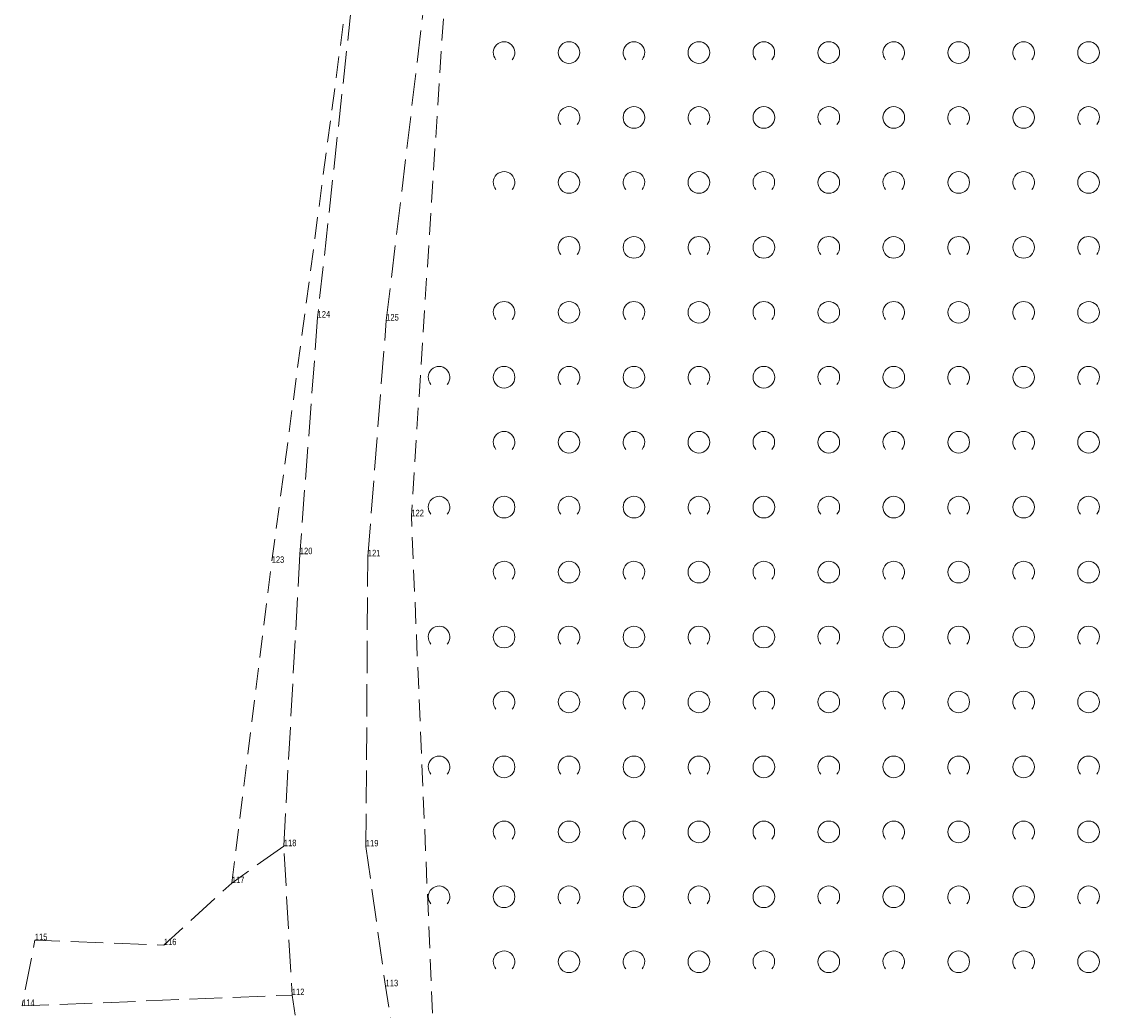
# Model space of a CAD drawing. Header units: metres. Extents: x 5550599 to 5555211, y 5707845 to 5713518.
# Tile 9 of 31: x 5555072 to 5555123, y 5708154 to 5708200. Entities that reach past the tile are written whole.
import ezdxf

# ---------------------------------------------------------------- set-up
doc = ezdxf.new("R2010")
doc.units = ezdxf.units.M
doc.header["$MEASUREMENT"] = 0
doc.linetypes.add('2 1', pattern=[3, 2, -1])
doc.linetypes.add('3 1', pattern=[4, 3, -1])
for name, color, linetype, lineweight in [('EGBADR_O - Numer porządkowy', 7, 'Continuous', 15), ('OTKJ - Jezdnia', 7, 'Continuous', 15), ('OTZK - Zadrzewienie lub zakrzewienie', 7, 'Continuous', 15)]:
    doc.layers.add(name, color=color, linetype=linetype, lineweight=lineweight)
doc.styles.add('MapaZas', font='arial.ttf', dxfattribs={"width": 0.87, "height": 0.9})

# ---------------------------------------------------------------- blocks, each defined once
blk = doc.blocks.new('OTZK_592')
at = {"layer": 'OTZK - Zadrzewienie lub zakrzewienie', "color": 7, "linetype": 'Continuous', "lineweight": 18}
blk.add_circle((3, 0), 1, dxfattribs=at)
blk.add_arc((-3, 0), 1, 318.5904, 221.4096, dxfattribs=at)
blk = doc.blocks.new('OTZK_593')
at = {"layer": 'OTZK - Zadrzewienie lub zakrzewienie', "color": 7, "linetype": 'Continuous', "lineweight": 18}
blk.add_circle((3, 0), 1, dxfattribs=at)
blk.add_arc((-3, 0), 1, 318.5904, 221.4096, dxfattribs=at)
blk = doc.blocks.new('OTZK_594')
at = {"layer": 'OTZK - Zadrzewienie lub zakrzewienie', "color": 7, "linetype": 'Continuous', "lineweight": 18}
blk.add_circle((3, 0), 1, dxfattribs=at)
blk.add_arc((-3, 0), 1, 318.5904, 221.4096, dxfattribs=at)
blk = doc.blocks.new('OTZK_595')
at = {"layer": 'OTZK - Zadrzewienie lub zakrzewienie', "color": 7, "linetype": 'Continuous', "lineweight": 18}
blk.add_circle((3, 0), 1, dxfattribs=at)
blk.add_arc((-3, 0), 1, 318.5904, 221.4096, dxfattribs=at)
blk = doc.blocks.new('OTZK_596')
at = {"layer": 'OTZK - Zadrzewienie lub zakrzewienie', "color": 7, "linetype": 'Continuous', "lineweight": 18}
blk.add_circle((3, 0), 1, dxfattribs=at)
blk.add_arc((-3, 0), 1, 318.5904, 221.4096, dxfattribs=at)
blk = doc.blocks.new('OTZK_603')
at = {"layer": 'OTZK - Zadrzewienie lub zakrzewienie', "color": 7, "linetype": 'Continuous', "lineweight": 18}
blk.add_circle((3, 0), 1, dxfattribs=at)
blk.add_arc((-3, 0), 1, 318.5904, 221.4096, dxfattribs=at)
blk = doc.blocks.new('OTZK_604')
at = {"layer": 'OTZK - Zadrzewienie lub zakrzewienie', "color": 7, "linetype": 'Continuous', "lineweight": 18}
blk.add_circle((3, 0), 1, dxfattribs=at)
blk.add_arc((-3, 0), 1, 318.5904, 221.4096, dxfattribs=at)
blk = doc.blocks.new('OTZK_605')
at = {"layer": 'OTZK - Zadrzewienie lub zakrzewienie', "color": 7, "linetype": 'Continuous', "lineweight": 18}
blk.add_circle((3, 0), 1, dxfattribs=at)
blk.add_arc((-3, 0), 1, 318.5904, 221.4096, dxfattribs=at)
blk = doc.blocks.new('OTZK_606')
at = {"layer": 'OTZK - Zadrzewienie lub zakrzewienie', "color": 7, "linetype": 'Continuous', "lineweight": 18}
blk.add_circle((3, 0), 1, dxfattribs=at)
blk.add_arc((-3, 0), 1, 318.5904, 221.4096, dxfattribs=at)
blk = doc.blocks.new('OTZK_607')
at = {"layer": 'OTZK - Zadrzewienie lub zakrzewienie', "color": 7, "linetype": 'Continuous', "lineweight": 18}
blk.add_circle((3, 0), 1, dxfattribs=at)
blk.add_arc((-3, 0), 1, 318.5904, 221.4096, dxfattribs=at)
blk = doc.blocks.new('OTZK_608')
at = {"layer": 'OTZK - Zadrzewienie lub zakrzewienie', "color": 7, "linetype": 'Continuous', "lineweight": 18}
blk.add_circle((3, 0), 1, dxfattribs=at)
blk.add_arc((-3, 0), 1, 318.5904, 221.4096, dxfattribs=at)
blk = doc.blocks.new('OTZK_615')
at = {"layer": 'OTZK - Zadrzewienie lub zakrzewienie', "color": 7, "linetype": 'Continuous', "lineweight": 18}
blk.add_circle((3, 0), 1, dxfattribs=at)
blk.add_arc((-3, 0), 1, 318.5904, 221.4096, dxfattribs=at)
blk = doc.blocks.new('OTZK_616')
at = {"layer": 'OTZK - Zadrzewienie lub zakrzewienie', "color": 7, "linetype": 'Continuous', "lineweight": 18}
blk.add_circle((3, 0), 1, dxfattribs=at)
blk.add_arc((-3, 0), 1, 318.5904, 221.4096, dxfattribs=at)
blk = doc.blocks.new('OTZK_617')
at = {"layer": 'OTZK - Zadrzewienie lub zakrzewienie', "color": 7, "linetype": 'Continuous', "lineweight": 18}
blk.add_circle((3, 0), 1, dxfattribs=at)
blk.add_arc((-3, 0), 1, 318.5904, 221.4096, dxfattribs=at)
blk = doc.blocks.new('OTZK_618')
at = {"layer": 'OTZK - Zadrzewienie lub zakrzewienie', "color": 7, "linetype": 'Continuous', "lineweight": 18}
blk.add_circle((3, 0), 1, dxfattribs=at)
blk.add_arc((-3, 0), 1, 318.5904, 221.4096, dxfattribs=at)
blk = doc.blocks.new('OTZK_619')
at = {"layer": 'OTZK - Zadrzewienie lub zakrzewienie', "color": 7, "linetype": 'Continuous', "lineweight": 18}
blk.add_circle((3, 0), 1, dxfattribs=at)
blk.add_arc((-3, 0), 1, 318.5904, 221.4096, dxfattribs=at)
blk = doc.blocks.new('OTZK_626')
at = {"layer": 'OTZK - Zadrzewienie lub zakrzewienie', "color": 7, "linetype": 'Continuous', "lineweight": 18}
blk.add_circle((3, 0), 1, dxfattribs=at)
blk.add_arc((-3, 0), 1, 318.5904, 221.4096, dxfattribs=at)
blk = doc.blocks.new('OTZK_627')
at = {"layer": 'OTZK - Zadrzewienie lub zakrzewienie', "color": 7, "linetype": 'Continuous', "lineweight": 18}
blk.add_circle((3, 0), 1, dxfattribs=at)
blk.add_arc((-3, 0), 1, 318.5904, 221.4096, dxfattribs=at)
blk = doc.blocks.new('OTZK_628')
at = {"layer": 'OTZK - Zadrzewienie lub zakrzewienie', "color": 7, "linetype": 'Continuous', "lineweight": 18}
blk.add_circle((3, 0), 1, dxfattribs=at)
blk.add_arc((-3, 0), 1, 318.5904, 221.4096, dxfattribs=at)
blk = doc.blocks.new('OTZK_629')
at = {"layer": 'OTZK - Zadrzewienie lub zakrzewienie', "color": 7, "linetype": 'Continuous', "lineweight": 18}
blk.add_circle((3, 0), 1, dxfattribs=at)
blk.add_arc((-3, 0), 1, 318.5904, 221.4096, dxfattribs=at)
blk = doc.blocks.new('OTZK_630')
at = {"layer": 'OTZK - Zadrzewienie lub zakrzewienie', "color": 7, "linetype": 'Continuous', "lineweight": 18}
blk.add_circle((3, 0), 1, dxfattribs=at)
blk.add_arc((-3, 0), 1, 318.5904, 221.4096, dxfattribs=at)
blk = doc.blocks.new('OTZK_631')
at = {"layer": 'OTZK - Zadrzewienie lub zakrzewienie', "color": 7, "linetype": 'Continuous', "lineweight": 18}
blk.add_circle((3, 0), 1, dxfattribs=at)
blk.add_arc((-3, 0), 1, 318.5904, 221.4096, dxfattribs=at)
blk = doc.blocks.new('OTZK_638')
at = {"layer": 'OTZK - Zadrzewienie lub zakrzewienie', "color": 7, "linetype": 'Continuous', "lineweight": 18}
blk.add_circle((3, 0), 1, dxfattribs=at)
blk.add_arc((-3, 0), 1, 318.5904, 221.4096, dxfattribs=at)
blk = doc.blocks.new('OTZK_639')
at = {"layer": 'OTZK - Zadrzewienie lub zakrzewienie', "color": 7, "linetype": 'Continuous', "lineweight": 18}
blk.add_circle((3, 0), 1, dxfattribs=at)
blk.add_arc((-3, 0), 1, 318.5904, 221.4096, dxfattribs=at)
blk = doc.blocks.new('OTZK_640')
at = {"layer": 'OTZK - Zadrzewienie lub zakrzewienie', "color": 7, "linetype": 'Continuous', "lineweight": 18}
blk.add_circle((3, 0), 1, dxfattribs=at)
blk.add_arc((-3, 0), 1, 318.5904, 221.4096, dxfattribs=at)
blk = doc.blocks.new('OTZK_641')
at = {"layer": 'OTZK - Zadrzewienie lub zakrzewienie', "color": 7, "linetype": 'Continuous', "lineweight": 18}
blk.add_circle((3, 0), 1, dxfattribs=at)
blk.add_arc((-3, 0), 1, 318.5904, 221.4096, dxfattribs=at)
blk = doc.blocks.new('OTZK_642')
at = {"layer": 'OTZK - Zadrzewienie lub zakrzewienie', "color": 7, "linetype": 'Continuous', "lineweight": 18}
blk.add_circle((3, 0), 1, dxfattribs=at)
blk.add_arc((-3, 0), 1, 318.5904, 221.4096, dxfattribs=at)
blk = doc.blocks.new('OTZK_649')
at = {"layer": 'OTZK - Zadrzewienie lub zakrzewienie', "color": 7, "linetype": 'Continuous', "lineweight": 18}
blk.add_circle((3, 0), 1, dxfattribs=at)
blk.add_arc((-3, 0), 1, 318.5904, 221.4096, dxfattribs=at)
blk = doc.blocks.new('OTZK_650')
at = {"layer": 'OTZK - Zadrzewienie lub zakrzewienie', "color": 7, "linetype": 'Continuous', "lineweight": 18}
blk.add_circle((3, 0), 1, dxfattribs=at)
blk.add_arc((-3, 0), 1, 318.5904, 221.4096, dxfattribs=at)
blk = doc.blocks.new('OTZK_651')
at = {"layer": 'OTZK - Zadrzewienie lub zakrzewienie', "color": 7, "linetype": 'Continuous', "lineweight": 18}
blk.add_circle((3, 0), 1, dxfattribs=at)
blk.add_arc((-3, 0), 1, 318.5904, 221.4096, dxfattribs=at)
blk = doc.blocks.new('OTZK_652')
at = {"layer": 'OTZK - Zadrzewienie lub zakrzewienie', "color": 7, "linetype": 'Continuous', "lineweight": 18}
blk.add_circle((3, 0), 1, dxfattribs=at)
blk.add_arc((-3, 0), 1, 318.5904, 221.4096, dxfattribs=at)
blk = doc.blocks.new('OTZK_653')
at = {"layer": 'OTZK - Zadrzewienie lub zakrzewienie', "color": 7, "linetype": 'Continuous', "lineweight": 18}
blk.add_circle((3, 0), 1, dxfattribs=at)
blk.add_arc((-3, 0), 1, 318.5904, 221.4096, dxfattribs=at)
blk = doc.blocks.new('OTZK_654')
at = {"layer": 'OTZK - Zadrzewienie lub zakrzewienie', "color": 7, "linetype": 'Continuous', "lineweight": 18}
blk.add_circle((3, 0), 1, dxfattribs=at)
blk.add_arc((-3, 0), 1, 318.5904, 221.4096, dxfattribs=at)
blk = doc.blocks.new('OTZK_661')
at = {"layer": 'OTZK - Zadrzewienie lub zakrzewienie', "color": 7, "linetype": 'Continuous', "lineweight": 18}
blk.add_circle((3, 0), 1, dxfattribs=at)
blk.add_arc((-3, 0), 1, 318.5904, 221.4096, dxfattribs=at)
blk = doc.blocks.new('OTZK_662')
at = {"layer": 'OTZK - Zadrzewienie lub zakrzewienie', "color": 7, "linetype": 'Continuous', "lineweight": 18}
blk.add_circle((3, 0), 1, dxfattribs=at)
blk.add_arc((-3, 0), 1, 318.5904, 221.4096, dxfattribs=at)
blk = doc.blocks.new('OTZK_663')
at = {"layer": 'OTZK - Zadrzewienie lub zakrzewienie', "color": 7, "linetype": 'Continuous', "lineweight": 18}
blk.add_circle((3, 0), 1, dxfattribs=at)
blk.add_arc((-3, 0), 1, 318.5904, 221.4096, dxfattribs=at)
blk = doc.blocks.new('OTZK_664')
at = {"layer": 'OTZK - Zadrzewienie lub zakrzewienie', "color": 7, "linetype": 'Continuous', "lineweight": 18}
blk.add_circle((3, 0), 1, dxfattribs=at)
blk.add_arc((-3, 0), 1, 318.5904, 221.4096, dxfattribs=at)
blk = doc.blocks.new('OTZK_665')
at = {"layer": 'OTZK - Zadrzewienie lub zakrzewienie', "color": 7, "linetype": 'Continuous', "lineweight": 18}
blk.add_circle((3, 0), 1, dxfattribs=at)
blk.add_arc((-3, 0), 1, 318.5904, 221.4096, dxfattribs=at)
blk = doc.blocks.new('OTZK_672')
at = {"layer": 'OTZK - Zadrzewienie lub zakrzewienie', "color": 7, "linetype": 'Continuous', "lineweight": 18}
blk.add_circle((3, 0), 1, dxfattribs=at)
blk.add_arc((-3, 0), 1, 318.5904, 221.4096, dxfattribs=at)
blk = doc.blocks.new('OTZK_673')
at = {"layer": 'OTZK - Zadrzewienie lub zakrzewienie', "color": 7, "linetype": 'Continuous', "lineweight": 18}
blk.add_circle((3, 0), 1, dxfattribs=at)
blk.add_arc((-3, 0), 1, 318.5904, 221.4096, dxfattribs=at)
blk = doc.blocks.new('OTZK_674')
at = {"layer": 'OTZK - Zadrzewienie lub zakrzewienie', "color": 7, "linetype": 'Continuous', "lineweight": 18}
blk.add_circle((3, 0), 1, dxfattribs=at)
blk.add_arc((-3, 0), 1, 318.5904, 221.4096, dxfattribs=at)
blk = doc.blocks.new('OTZK_675')
at = {"layer": 'OTZK - Zadrzewienie lub zakrzewienie', "color": 7, "linetype": 'Continuous', "lineweight": 18}
blk.add_circle((3, 0), 1, dxfattribs=at)
blk.add_arc((-3, 0), 1, 318.5904, 221.4096, dxfattribs=at)
blk = doc.blocks.new('OTZK_676')
at = {"layer": 'OTZK - Zadrzewienie lub zakrzewienie', "color": 7, "linetype": 'Continuous', "lineweight": 18}
blk.add_circle((3, 0), 1, dxfattribs=at)
blk.add_arc((-3, 0), 1, 318.5904, 221.4096, dxfattribs=at)
blk = doc.blocks.new('OTZK_677')
at = {"layer": 'OTZK - Zadrzewienie lub zakrzewienie', "color": 7, "linetype": 'Continuous', "lineweight": 18}
blk.add_circle((3, 0), 1, dxfattribs=at)
blk.add_arc((-3, 0), 1, 318.5904, 221.4096, dxfattribs=at)
blk = doc.blocks.new('OTZK_684')
at = {"layer": 'OTZK - Zadrzewienie lub zakrzewienie', "color": 7, "linetype": 'Continuous', "lineweight": 18}
blk.add_circle((3, 0), 1, dxfattribs=at)
blk.add_arc((-3, 0), 1, 318.5904, 221.4096, dxfattribs=at)
blk = doc.blocks.new('OTZK_685')
at = {"layer": 'OTZK - Zadrzewienie lub zakrzewienie', "color": 7, "linetype": 'Continuous', "lineweight": 18}
blk.add_circle((3, 0), 1, dxfattribs=at)
blk.add_arc((-3, 0), 1, 318.5904, 221.4096, dxfattribs=at)
blk = doc.blocks.new('OTZK_686')
at = {"layer": 'OTZK - Zadrzewienie lub zakrzewienie', "color": 7, "linetype": 'Continuous', "lineweight": 18}
blk.add_circle((3, 0), 1, dxfattribs=at)
blk.add_arc((-3, 0), 1, 318.5904, 221.4096, dxfattribs=at)
blk = doc.blocks.new('OTZK_687')
at = {"layer": 'OTZK - Zadrzewienie lub zakrzewienie', "color": 7, "linetype": 'Continuous', "lineweight": 18}
blk.add_circle((3, 0), 1, dxfattribs=at)
blk.add_arc((-3, 0), 1, 318.5904, 221.4096, dxfattribs=at)
blk = doc.blocks.new('OTZK_688')
at = {"layer": 'OTZK - Zadrzewienie lub zakrzewienie', "color": 7, "linetype": 'Continuous', "lineweight": 18}
blk.add_circle((3, 0), 1, dxfattribs=at)
blk.add_arc((-3, 0), 1, 318.5904, 221.4096, dxfattribs=at)
blk = doc.blocks.new('OTZK_695')
at = {"layer": 'OTZK - Zadrzewienie lub zakrzewienie', "color": 7, "linetype": 'Continuous', "lineweight": 18}
blk.add_circle((3, 0), 1, dxfattribs=at)
blk.add_arc((-3, 0), 1, 318.5904, 221.4096, dxfattribs=at)
blk = doc.blocks.new('OTZK_696')
at = {"layer": 'OTZK - Zadrzewienie lub zakrzewienie', "color": 7, "linetype": 'Continuous', "lineweight": 18}
blk.add_circle((3, 0), 1, dxfattribs=at)
blk.add_arc((-3, 0), 1, 318.5904, 221.4096, dxfattribs=at)
blk = doc.blocks.new('OTZK_697')
at = {"layer": 'OTZK - Zadrzewienie lub zakrzewienie', "color": 7, "linetype": 'Continuous', "lineweight": 18}
blk.add_circle((3, 0), 1, dxfattribs=at)
blk.add_arc((-3, 0), 1, 318.5904, 221.4096, dxfattribs=at)
blk = doc.blocks.new('OTZK_698')
at = {"layer": 'OTZK - Zadrzewienie lub zakrzewienie', "color": 7, "linetype": 'Continuous', "lineweight": 18}
blk.add_circle((3, 0), 1, dxfattribs=at)
blk.add_arc((-3, 0), 1, 318.5904, 221.4096, dxfattribs=at)
blk = doc.blocks.new('OTZK_699')
at = {"layer": 'OTZK - Zadrzewienie lub zakrzewienie', "color": 7, "linetype": 'Continuous', "lineweight": 18}
blk.add_circle((3, 0), 1, dxfattribs=at)
blk.add_arc((-3, 0), 1, 318.5904, 221.4096, dxfattribs=at)
blk = doc.blocks.new('OTZK_700')
at = {"layer": 'OTZK - Zadrzewienie lub zakrzewienie', "color": 7, "linetype": 'Continuous', "lineweight": 18}
blk.add_circle((3, 0), 1, dxfattribs=at)
blk.add_arc((-3, 0), 1, 318.5904, 221.4096, dxfattribs=at)
blk = doc.blocks.new('OTZK_706')
at = {"layer": 'OTZK - Zadrzewienie lub zakrzewienie', "color": 7, "linetype": 'Continuous', "lineweight": 18}
blk.add_circle((3, 0), 1, dxfattribs=at)
blk.add_arc((-3, 0), 1, 318.5904, 221.4096, dxfattribs=at)
blk = doc.blocks.new('OTZK_707')
at = {"layer": 'OTZK - Zadrzewienie lub zakrzewienie', "color": 7, "linetype": 'Continuous', "lineweight": 18}
blk.add_circle((3, 0), 1, dxfattribs=at)
blk.add_arc((-3, 0), 1, 318.5904, 221.4096, dxfattribs=at)
blk = doc.blocks.new('OTZK_708')
at = {"layer": 'OTZK - Zadrzewienie lub zakrzewienie', "color": 7, "linetype": 'Continuous', "lineweight": 18}
blk.add_circle((3, 0), 1, dxfattribs=at)
blk.add_arc((-3, 0), 1, 318.5904, 221.4096, dxfattribs=at)
blk = doc.blocks.new('OTZK_709')
at = {"layer": 'OTZK - Zadrzewienie lub zakrzewienie', "color": 7, "linetype": 'Continuous', "lineweight": 18}
blk.add_circle((3, 0), 1, dxfattribs=at)
blk.add_arc((-3, 0), 1, 318.5904, 221.4096, dxfattribs=at)
blk = doc.blocks.new('OTZK_710')
at = {"layer": 'OTZK - Zadrzewienie lub zakrzewienie', "color": 7, "linetype": 'Continuous', "lineweight": 18}
blk.add_circle((3, 0), 1, dxfattribs=at)
blk.add_arc((-3, 0), 1, 318.5904, 221.4096, dxfattribs=at)
blk = doc.blocks.new('OTZK_717')
at = {"layer": 'OTZK - Zadrzewienie lub zakrzewienie', "color": 7, "linetype": 'Continuous', "lineweight": 18}
blk.add_circle((3, 0), 1, dxfattribs=at)
blk.add_arc((-3, 0), 1, 318.5904, 221.4096, dxfattribs=at)
blk = doc.blocks.new('OTZK_718')
at = {"layer": 'OTZK - Zadrzewienie lub zakrzewienie', "color": 7, "linetype": 'Continuous', "lineweight": 18}
blk.add_circle((3, 0), 1, dxfattribs=at)
blk.add_arc((-3, 0), 1, 318.5904, 221.4096, dxfattribs=at)
blk = doc.blocks.new('OTZK_719')
at = {"layer": 'OTZK - Zadrzewienie lub zakrzewienie', "color": 7, "linetype": 'Continuous', "lineweight": 18}
blk.add_circle((3, 0), 1, dxfattribs=at)
blk.add_arc((-3, 0), 1, 318.5904, 221.4096, dxfattribs=at)
blk = doc.blocks.new('OTZK_720')
at = {"layer": 'OTZK - Zadrzewienie lub zakrzewienie', "color": 7, "linetype": 'Continuous', "lineweight": 18}
blk.add_circle((3, 0), 1, dxfattribs=at)
blk.add_arc((-3, 0), 1, 318.5904, 221.4096, dxfattribs=at)
blk = doc.blocks.new('OTZK_721')
at = {"layer": 'OTZK - Zadrzewienie lub zakrzewienie', "color": 7, "linetype": 'Continuous', "lineweight": 18}
blk.add_circle((3, 0), 1, dxfattribs=at)
blk.add_arc((-3, 0), 1, 318.5904, 221.4096, dxfattribs=at)
blk = doc.blocks.new('OTZK_727')
at = {"layer": 'OTZK - Zadrzewienie lub zakrzewienie', "color": 7, "linetype": 'Continuous', "lineweight": 18}
blk.add_circle((3, 0), 1, dxfattribs=at)
blk.add_arc((-3, 0), 1, 318.5904, 221.4096, dxfattribs=at)
blk = doc.blocks.new('OTZK_728')
at = {"layer": 'OTZK - Zadrzewienie lub zakrzewienie', "color": 7, "linetype": 'Continuous', "lineweight": 18}
blk.add_circle((3, 0), 1, dxfattribs=at)
blk.add_arc((-3, 0), 1, 318.5904, 221.4096, dxfattribs=at)
blk = doc.blocks.new('OTZK_729')
at = {"layer": 'OTZK - Zadrzewienie lub zakrzewienie', "color": 7, "linetype": 'Continuous', "lineweight": 18}
blk.add_circle((3, 0), 1, dxfattribs=at)
blk.add_arc((-3, 0), 1, 318.5904, 221.4096, dxfattribs=at)
blk = doc.blocks.new('OTZK_730')
at = {"layer": 'OTZK - Zadrzewienie lub zakrzewienie', "color": 7, "linetype": 'Continuous', "lineweight": 18}
blk.add_circle((3, 0), 1, dxfattribs=at)
blk.add_arc((-3, 0), 1, 318.5904, 221.4096, dxfattribs=at)
blk = doc.blocks.new('OTZK_731')
at = {"layer": 'OTZK - Zadrzewienie lub zakrzewienie', "color": 7, "linetype": 'Continuous', "lineweight": 18}
blk.add_circle((3, 0), 1, dxfattribs=at)
blk.add_arc((-3, 0), 1, 318.5904, 221.4096, dxfattribs=at)
blk = doc.blocks.new('OTZK_738')
at = {"layer": 'OTZK - Zadrzewienie lub zakrzewienie', "color": 7, "linetype": 'Continuous', "lineweight": 18}
blk.add_circle((3, 0), 1, dxfattribs=at)
blk.add_arc((-3, 0), 1, 318.5904, 221.4096, dxfattribs=at)
blk = doc.blocks.new('OTZK_739')
at = {"layer": 'OTZK - Zadrzewienie lub zakrzewienie', "color": 7, "linetype": 'Continuous', "lineweight": 18}
blk.add_circle((3, 0), 1, dxfattribs=at)
blk.add_arc((-3, 0), 1, 318.5904, 221.4096, dxfattribs=at)
blk = doc.blocks.new('OTZK_740')
at = {"layer": 'OTZK - Zadrzewienie lub zakrzewienie', "color": 7, "linetype": 'Continuous', "lineweight": 18}
blk.add_circle((3, 0), 1, dxfattribs=at)
blk.add_arc((-3, 0), 1, 318.5904, 221.4096, dxfattribs=at)
blk = doc.blocks.new('OTZK_741')
at = {"layer": 'OTZK - Zadrzewienie lub zakrzewienie', "color": 7, "linetype": 'Continuous', "lineweight": 18}
blk.add_circle((3, 0), 1, dxfattribs=at)
blk.add_arc((-3, 0), 1, 318.5904, 221.4096, dxfattribs=at)
blk = doc.blocks.new('OTZK_742')
at = {"layer": 'OTZK - Zadrzewienie lub zakrzewienie', "color": 7, "linetype": 'Continuous', "lineweight": 18}
blk.add_circle((3, 0), 1, dxfattribs=at)
blk.add_arc((-3, 0), 1, 318.5904, 221.4096, dxfattribs=at)
blk = doc.blocks.new('OTZK_748')
at = {"layer": 'OTZK - Zadrzewienie lub zakrzewienie', "color": 7, "linetype": 'Continuous', "lineweight": 18}
blk.add_circle((3, 0), 1, dxfattribs=at)
blk.add_arc((-3, 0), 1, 318.5904, 221.4096, dxfattribs=at)
blk = doc.blocks.new('OTZK_749')
at = {"layer": 'OTZK - Zadrzewienie lub zakrzewienie', "color": 7, "linetype": 'Continuous', "lineweight": 18}
blk.add_circle((3, 0), 1, dxfattribs=at)
blk.add_arc((-3, 0), 1, 318.5904, 221.4096, dxfattribs=at)
blk = doc.blocks.new('OTZK_750')
at = {"layer": 'OTZK - Zadrzewienie lub zakrzewienie', "color": 7, "linetype": 'Continuous', "lineweight": 18}
blk.add_circle((3, 0), 1, dxfattribs=at)
blk.add_arc((-3, 0), 1, 318.5904, 221.4096, dxfattribs=at)
blk = doc.blocks.new('OTZK_751')
at = {"layer": 'OTZK - Zadrzewienie lub zakrzewienie', "color": 7, "linetype": 'Continuous', "lineweight": 18}
blk.add_circle((3, 0), 1, dxfattribs=at)
blk.add_arc((-3, 0), 1, 318.5904, 221.4096, dxfattribs=at)
blk = doc.blocks.new('OTZK_752')
at = {"layer": 'OTZK - Zadrzewienie lub zakrzewienie', "color": 7, "linetype": 'Continuous', "lineweight": 18}
blk.add_circle((3, 0), 1, dxfattribs=at)
blk.add_arc((-3, 0), 1, 318.5904, 221.4096, dxfattribs=at)
blk = doc.blocks.new('*U92')
at = {"layer": 'OTZK - Zadrzewienie lub zakrzewienie', "color": 7, "linetype": 'Continuous', "lineweight": 18, "xscale": 0.5, "yscale": 0.5, "zscale": 0.5}
for name, p in [('OTZK_748', (-21, -9)), ('OTZK_749', (-15, -9)), ('OTZK_750', (-9, -9)), ('OTZK_751', (-3, -9)), ('OTZK_752', (3, -9)), ('OTZK_738', (-18, -12)), ('OTZK_739', (-12, -12)), ('OTZK_740', (-6, -12)), ('OTZK_741', (0, -12)), ('OTZK_742', (6, -12)), ('OTZK_727', (-21, -15)), ('OTZK_728', (-15, -15)), ('OTZK_729', (-9, -15)), ('OTZK_730', (-3, -15)), ('OTZK_731', (3, -15)), ('OTZK_717', (-18, -18)), ('OTZK_718', (-12, -18)), ('OTZK_719', (-6, -18)), ('OTZK_720', (0, -18)), ('OTZK_721', (6, -18)), ('OTZK_706', (-21, -21)), ('OTZK_707', (-15, -21)), ('OTZK_708', (-9, -21)), ('OTZK_709', (-3, -21)), ('OTZK_710', (3, -21)), ('OTZK_695', (-24, -24)), ('OTZK_696', (-18, -24)), ('OTZK_697', (-12, -24)), ('OTZK_698', (-6, -24)), ('OTZK_699', (0, -24)), ('OTZK_700', (6, -24)), ('OTZK_684', (-21, -27)), ('OTZK_685', (-15, -27)), ('OTZK_686', (-9, -27)), ('OTZK_687', (-3, -27)), ('OTZK_688', (3, -27)), ('OTZK_672', (-24, -30)), ('OTZK_673', (-18, -30)), ('OTZK_674', (-12, -30)), ('OTZK_675', (-6, -30)), ('OTZK_676', (0, -30)), ('OTZK_677', (6, -30)), ('OTZK_661', (-21, -33)), ('OTZK_662', (-15, -33)), ('OTZK_663', (-9, -33)), ('OTZK_664', (-3, -33)), ('OTZK_665', (3, -33)), ('OTZK_649', (-24, -36)), ('OTZK_650', (-18, -36)), ('OTZK_651', (-12, -36)), ('OTZK_652', (-6, -36)), ('OTZK_653', (0, -36)), ('OTZK_654', (6, -36)), ('OTZK_638', (-21, -39)), ('OTZK_639', (-15, -39)), ('OTZK_640', (-9, -39)), ('OTZK_641', (-3, -39)), ('OTZK_642', (3, -39)), ('OTZK_626', (-24, -42)), ('OTZK_627', (-18, -42)), ('OTZK_628', (-12, -42)), ('OTZK_629', (-6, -42)), ('OTZK_630', (0, -42)), ('OTZK_631', (6, -42)), ('OTZK_615', (-21, -45)), ('OTZK_616', (-15, -45)), ('OTZK_617', (-9, -45)), ('OTZK_618', (-3, -45)), ('OTZK_619', (3, -45)), ('OTZK_603', (-24, -48)), ('OTZK_604', (-18, -48)), ('OTZK_605', (-12, -48)), ('OTZK_606', (-6, -48)), ('OTZK_607', (0, -48)), ('OTZK_608', (6, -48)), ('OTZK_592', (-21, -51)), ('OTZK_593', (-15, -51)), ('OTZK_594', (-9, -51)), ('OTZK_595', (-3, -51)), ('OTZK_596', (3, -51))]:
    blk.add_blockref(name, p, dxfattribs=at)

msp = doc.modelspace()

# ---------------------------------------------------------------- linework, layer by layer
at = {"layer": 'OTKJ - Jezdnia', "color": 7, "linetype": '3 1', "lineweight": 18, "ltscale": 0.5}
for p, q in [((5555087.69, 5708204.74), (5555085.7, 5708186.47)), ((5555088.87, 5708186.33), (5555091.02, 5708204.29)), ((5555085.7, 5708186.47), (5555084.88, 5708175.54)), ((5555088.02, 5708175.44), (5555088.87, 5708186.33)), ((5555084.88, 5708175.54), (5555084.14, 5708162.05)), ((5555087.93, 5708162.04), (5555088.02, 5708175.44))]:
    msp.add_line(p, q, dxfattribs=at)
at = {"layer": 'OTKJ - Jezdnia', "color": 7, "linetype": '3 1', "lineweight": 18, "ltscale": 0.5, "flags": 128}
for points in [[(5555084.14, 5708162.05), (5555081.74, 5708160.35), (5555078.6, 5708157.48), (5555072.64, 5708157.71), (5555072.05, 5708154.67), (5555084.519, 5708155.176)], [(5555085.615, 5708148.317), (5555084.519, 5708155.176), (5555084.14, 5708162.05)], [(5555087.93, 5708162.04), (5555088.84, 5708155.58), (5555090.008, 5708148.307)]]:
    msp.add_lwpolyline(points, dxfattribs=at)
at = {"layer": 'OTZK - Zadrzewienie lub zakrzewienie', "color": 7, "linetype": '2 1', "lineweight": 18, "ltscale": 0.5, "flags": 128}
for points in [[(5555081.745, 5708160.354), (5555083.58, 5708175.14), (5555090.61, 5708228.05), (5555095.95, 5708268.17), (5555099.63, 5708297.63), (5555105.42, 5708350.73), (5555110.33, 5708392.4), (5555117.11, 5708449.95), (5555122.26, 5708493.53), (5555122.14, 5708499.84), (5555119.13, 5708509.21), (5555115.37, 5708514.09), (5555111.93, 5708515.47)], [(5555173.837, 5707902.455), (5555164.29, 5707905.73), (5555159.091, 5707908.622), (5555155.541, 5707916.447), (5555151.685, 5707925.632), (5555145.765, 5707948.51), (5555137.31, 5707978.181), (5555127.744, 5708009.368), (5555118.953, 5708040.362), (5555109.685, 5708071.578), (5555100.023, 5708106.093), (5555094.674, 5708128.148), (5555091.27, 5708148.168), (5555090.03, 5708177.29), (5555091.77, 5708204.35), (5555101.03, 5708267.58), (5555104.68, 5708296.81), (5555108.29, 5708322.42), (5555111.36, 5708349.97), (5555116.59, 5708391.48), (5555123.17, 5708449.5), (5555128.57, 5708491.13), (5555130.5, 5708498.15), (5555132.5, 5708503.99), (5555136.11, 5708509.33), (5555145.33, 5708512.87)]]:
    msp.add_lwpolyline(points, dxfattribs=at)

# ---------------------------------------------------------------- block references
at = {"layer": 'OTZK - Zadrzewienie lub zakrzewienie', "color": 7, "linetype": 'Continuous', "lineweight": 18}
msp.add_blockref('*U92', (5555116.812, 5708207.712), dxfattribs=at)

# ---------------------------------------------------------------- texts
at = {"layer": 'EGBADR_O - Numer porządkowy', "color": 5, "linetype": 'Continuous', "lineweight": 18, "style": 'MapaZas', "width": 0.8}
for s, p in [('124', (5555085.7, 5708186.47)), ('125', (5555088.87, 5708186.33)), ('122', (5555090.03, 5708177.29)), ('120', (5555084.88, 5708175.54)), ('121', (5555088.02, 5708175.44)), ('123', (5555083.58, 5708175.14)), ('118', (5555084.14, 5708162.05)), ('119', (5555087.93, 5708162.04)), ('117', (5555081.74, 5708160.35)), ('115', (5555072.64, 5708157.71)), ('116', (5555078.6, 5708157.48)), ('113', (5555088.84, 5708155.58)), ('112', (5555084.51, 5708155.17)), ('114', (5555072.05, 5708154.67))]:
    msp.add_text(s, height=0.3, dxfattribs=at).set_placement(p)

doc.saveas('drawing.dxf')
